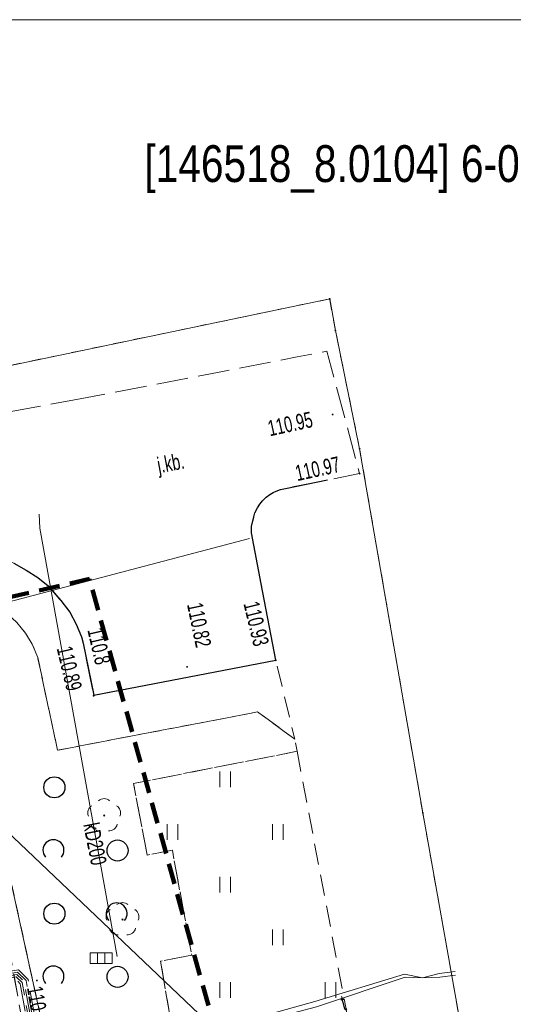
# Model space of a CAD drawing. Header units: metres. Extents: x 0 to 8432273, y 0 to 5705512.
# Tile 27 of 32: x 8403970 to 8403994, y 5705143 to 5705190. Entities that reach past the tile are written whole.
import ezdxf
from ezdxf.enums import TextEntityAlignment as Align

# ---------------------------------------------------------------- set-up
doc = ezdxf.new("R2010")
doc.units = ezdxf.units.M
doc.header["$MEASUREMENT"] = 0
for name, pattern in [('1.0_0.5', [1.5, 1, -0.5]), ('1.5_0.5', [2, 1.5, -0.5]), ('2', [1.5, 1, -0.5]), ('219-500', [0]), ('egug-500', [1, 0.5, -0.5])]:
    doc.linetypes.add(name, pattern=pattern)
doc.layers.get('0').update_dxf_attribs({"color": 250, "linetype": 'CONTINUOUS', "lineweight": 100})
for name, color, linetype in [('203-punkt graniczny', 7, 'CONTINUOUS'), ('208-opis obrębu', 7, 'CONTINUOUS'), ('218-kontur użytku gruntowego', 7, 'CONTINUOUS'), ('219-działka ewidencyjna', 7, 'CONTINUOUS'), ('chodnik', 7, 'CONTINUOUS'), ('drzewo liściaste', 7, 'CONTINUOUS'), ('jezdnia', 7, 'CONTINUOUS'), ('jezdnia-Atr17', 7, 'CONTINUOUS'), ('kratka ściekowa', 7, 'CONTINUOUS'), ('krawężnik', 7, 'CONTINUOUS'), ('pikieta sztuczna', 7, 'CONTINUOUS'), ('pikieta sztuczna-Atr2', 7, 'CONTINUOUS'), ('przewód elektroenergetyczny podziemny - ob. projektowany', 7, 'CONTINUOUS'), ('przewód kanalizacyjny', 7, 'CONTINUOUS'), ('przewód kanalizacyjny-Atr1', 7, 'CONTINUOUS'), ('przewód telekomunikacyjny podziemny', 7, 'CONTINUOUS'), ('przewód telekomunikacyjny podziemny-Atr1', 7, 'CONTINUOUS'), ('trawnik', 7, 'CONTINUOUS'), ('zadrzewienie  zakrzewienie', 7, 'CONTINUOUS'), ('Zakres', 7, 'CONTINUOUS')]:
    doc.layers.add(name, color=color, linetype=linetype)
doc.layers.add('PL_AR_01-MAPA', color=7, linetype='CONTINUOUS', lineweight=15)
doc.layers.add('PL_AR_01-MAPA dwg', color=7, linetype='CONTINUOUS', lineweight=15)
doc.styles.get("Standard").update_dxf_attribs({"font": 'arial.ttf', "width": 0.75})
picture_1 = doc.add_image_def('image1.jpg', size_in_pixel=(7008, 9952))

# ---------------------------------------------------------------- blocks, each defined once
blk = doc.blocks.new('203')
at = {"linetype": 'Continuous', "lineweight": 0}
h = blk.add_hatch(color=0, dxfattribs=at)
edge = h.paths.add_edge_path()
edge.add_arc((0, 0), 0.045, 0, 360)
blk = doc.blocks.new('OTZK1')
at = {"color": 0, "linetype": 'Continuous'}
blk.add_circle((0, 0), 0.5, dxfattribs=at)
blk = doc.blocks.new('OTZK2')
at = {"color": 0, "linetype": 'Continuous'}
blk.add_arc((0, 0), 0.5, 318.85, 221.162, dxfattribs=at)
blk = doc.blocks.new('TU04')
at = {"color": 0, "linetype": 'Continuous', "lineweight": 13}
for p, q in [((0, 0), (0, 0.75)), ((0.5, 0), (0.5, 0.75))]:
    blk.add_line(p, q, dxfattribs=at)
blk = doc.blocks.new('PW01')
at = {"linetype": 'Continuous', "lineweight": 13}
h = blk.add_hatch(color=0, dxfattribs=at)
edge = h.paths.add_edge_path()
edge.add_arc((0, 0), 0.045, 0, 360)
blk = doc.blocks.new('US05')
at = {"color": 0, "linetype": 'Continuous', "lineweight": 13}
for p, q in [((-0.525, -0.25), (-0.525, 0.25)), ((-0.525, 0.25), (-0.175, 0.25)), ((-0.175, -0.25), (-0.175, 0.25)), ((-0.175, 0.25), (0.175, 0.25)), ((0.175, -0.25), (0.175, 0.25)), ((0.175, 0.25), (0.525, 0.25)), ((0.525, -0.25), (0.525, 0.25)), ((-0.525, -0.25), (-0.175, -0.25)), ((-0.175, -0.25), (0.175, -0.25)), ((0.175, -0.25), (0.525, -0.25))]:
    blk.add_line(p, q, dxfattribs=at)
blk = doc.blocks.new('OP021')
at = {"linetype": 'Continuous', "lineweight": 13}
h = blk.add_hatch(color=0, dxfattribs=at)
edge = h.paths.add_edge_path()
edge.add_arc((0, 0), 0.05, 0, 360)
at = {"color": 0, "linetype": 'Continuous', "lineweight": 13}
for centre, start, end in [((0, 0.4), 49.272, 130.728), ((-0.38, 0.124), 121.308, 202.548), ((0.38, 0.124), 337.452, 58.692), ((-0.235, -0.324), 193.221, 274.871), ((0.235, -0.324), 265.129, 346.779)]:
    blk.add_arc(centre, 0.4, start, end, dxfattribs=at)
blk = doc.blocks.new('MDCP')
at = {"layer": '218-kontur użytku gruntowego', "color": 3, "linetype": 'egug-500', "lineweight": 18, "flags": 128}
for points in [[(8403985.113, 5705176.647), (8403966.153, 5705172.697)], [(8403985.383, 5705175.147), (8403985.113, 5705176.647)], [(8403986.533, 5705169.527), (8403985.383, 5705175.147)], [(8403989.533, 5705152.237), (8403986.533, 5705169.527)], [(8403992.433, 5705135.957), (8403989.533, 5705152.237)], [(8403969.993, 5705148.907), (8403974.623, 5705127.797)], [(8403974.623, 5705127.797), (8403969.993, 5705148.907)]]:
    blk.add_lwpolyline(points, dxfattribs=at)
at = {"layer": '219-działka ewidencyjna', "color": 7, "linetype": '219-500', "lineweight": 18, "flags": 128}
for points in [[(8403966.153, 5705172.697), (8403985.113, 5705176.647)], [(8403985.113, 5705176.647), (8403985.383, 5705175.147)], [(8403985.383, 5705175.147), (8403986.533, 5705169.527)], [(8403986.533, 5705169.527), (8403989.533, 5705152.237)], [(8403989.533, 5705152.237), (8403992.433, 5705135.957)], [(8403974.623, 5705127.797), (8403969.993, 5705148.907)]]:
    blk.add_lwpolyline(points, dxfattribs=at)
at = {"layer": 'chodnik', "color": 7, "linetype": '1.0_0.5', "lineweight": 18, "flags": 128}
blk.add_lwpolyline([(8403971.003, 5705112.227), (8403971.493, 5705111.857), (8403971.943, 5705111.597), (8403972.523, 5705111.317), (8403973.073, 5705111.117), (8403973.663, 5705110.967), (8403974.193, 5705110.897), (8403974.793, 5705110.867), (8403975.293, 5705110.887), (8403978.863, 5705111.807), (8403978.553, 5705113.077), (8403979.273, 5705114.567), (8404001.773, 5705120.367), (8403995.723, 5705123.097), (8403991.103, 5705120.597), (8403977.103, 5705116.927), (8403975.963, 5705121.187), (8403977.453, 5705121.467), (8403977.153, 5705122.597), (8403981.573, 5705123.737), (8403982.103, 5705121.807), (8403984.133, 5705122.337), (8403983.603, 5705124.267), (8403984.863, 5705124.597), (8403985.663, 5705121.697), (8403988.183, 5705122.367), (8403987.383, 5705125.247), (8403989.723, 5705125.857), (8403989.073, 5705128.387), (8403984.303, 5705127.137), (8403984.423, 5705126.667), (8403981.183, 5705125.807), (8403980.663, 5705127.727), (8403977.663, 5705126.947), (8403978.163, 5705125.027), (8403975.633, 5705124.357), (8403975.013, 5705126.497), (8403973.923, 5705126.307), (8403973.263, 5705129.927), (8403972.773, 5705129.847), (8403968.773, 5705151.967), (8403968.563, 5705153.207), (8403966.953, 5705162.227), (8403968.353, 5705162.467), (8403969.193, 5705162.107), (8403969.823, 5705161.677), (8403970.263, 5705161.267), (8403970.673, 5705160.767), (8403970.993, 5705160.237), (8403971.253, 5705159.607), (8403972.193, 5705155.207), (8403981.693, 5705157.027), (8403983.453, 5705155.727), (8403982.553, 5705159.477), (8403973.913, 5705157.817), (8403973.403, 5705160.297), (8403973.323, 5705160.587), (8403973.073, 5705161.187), (8403972.773, 5705161.757), (8403972.343, 5705162.317), (8403971.743, 5705163.017), (8403971.253, 5705163.407), (8403970.703, 5705163.767), (8403970.113, 5705164.087), (8403969.713, 5705164.267), (8403969.043, 5705164.497), (8403968.783, 5705164.517), (8403968.293, 5705164.577), (8403967.763, 5705164.617), (8403967.503, 5705164.607), (8403966.713, 5705164.527), (8403966.433, 5705164.477), (8403965.753, 5705164.297), (8403965.413, 5705164.167), (8403964.543, 5705163.747), (8403963.793, 5705163.217), (8403963.303, 5705162.837), (8403962.473, 5705162.017), (8403962.273, 5705161.577), (8403961.793, 5705160.697), (8403961.603, 5705160.157), (8403961.373, 5705159.167), (8403961.363, 5705158.817), (8403961.363, 5705157.997), (8403961.513, 5705156.927), (8403961.553, 5705156.677), (8403964.223, 5705157.157), (8403965.113, 5705151.167), (8403969.333, 5705127.747), (8403971.153, 5705118.627), (8403968.543, 5705118.077), (8403968.883, 5705116.187), (8403968.973, 5705115.597), (8403969.283, 5705114.587), (8403969.733, 5705113.687), (8403970.213, 5705113.007), (8403970.643, 5705112.557)], close=True, dxfattribs=at)
at = {"layer": 'jezdnia', "color": 7, "linetype": '1.5_0.5', "lineweight": 18, "flags": 128}
blk.add_lwpolyline([(8403973.343, 5705171.907), (8403965.883, 5705170.567), (8403964.723, 5705170.337), (8403964.663, 5705170.327), (8403964.483, 5705170.317), (8403964.313, 5705170.307), (8403964.133, 5705170.307), (8403963.953, 5705170.307), (8403963.773, 5705170.317), (8403963.603, 5705170.327), (8403963.423, 5705170.347), (8403963.073, 5705170.387), (8403962.723, 5705170.447), (8403962.373, 5705170.517), (8403962.043, 5705170.617), (8403961.703, 5705170.747), (8403961.383, 5705170.887), (8403960.863, 5705171.157), (8403960.763, 5705171.217), (8403960.463, 5705171.417), (8403960.183, 5705171.637), (8403959.913, 5705171.867), (8403959.663, 5705172.107), (8403959.423, 5705172.367), (8403959.203, 5705172.647), (8403959.133, 5705172.737), (8403958.943, 5705173.017), (8403958.763, 5705173.307), (8403958.603, 5705173.597), (8403958.463, 5705173.907), (8403958.333, 5705174.217), (8403958.223, 5705174.537), (8403958.133, 5705174.857), (8403961.553, 5705156.677), (8403961.513, 5705156.927), (8403961.363, 5705157.997), (8403961.363, 5705158.817), (8403961.373, 5705159.167), (8403961.603, 5705160.157), (8403961.793, 5705160.697), (8403962.273, 5705161.577), (8403962.473, 5705162.017), (8403963.303, 5705162.837), (8403963.793, 5705163.217), (8403964.543, 5705163.747), (8403965.413, 5705164.167), (8403965.753, 5705164.297), (8403966.433, 5705164.477), (8403966.713, 5705164.527), (8403967.503, 5705164.607), (8403967.763, 5705164.617), (8403968.293, 5705164.577), (8403968.783, 5705164.517), (8403969.043, 5705164.497), (8403969.713, 5705164.267), (8403970.113, 5705164.087), (8403970.703, 5705163.767), (8403971.253, 5705163.407), (8403971.743, 5705163.017), (8403972.343, 5705162.317), (8403972.773, 5705161.757), (8403973.073, 5705161.187), (8403973.323, 5705160.587), (8403973.403, 5705160.297), (8403973.913, 5705157.817), (8403982.553, 5705159.477), (8403981.853, 5705163.107), (8403981.393, 5705165.537), (8403981.403, 5705165.847), (8403981.563, 5705166.487), (8403981.683, 5705166.727), (8403981.793, 5705166.897), (8403981.923, 5705167.047), (8403981.953, 5705167.087), (8403982.103, 5705167.227), (8403982.263, 5705167.347), (8403982.433, 5705167.447), (8403982.573, 5705167.517), (8403982.773, 5705167.587), (8403983.013, 5705167.647), (8403985.003, 5705168.047), (8403986.533, 5705168.347), (8403984.983, 5705174.157), (8403983.563, 5705173.887), (8403979.783, 5705173.147)], close=True, dxfattribs=at)
at = {"layer": 'krawężnik', "color": 7, "linetype": 'Continuous', "lineweight": 25, "flags": 128}
blk.add_lwpolyline([(8403970.113, 5705164.087), (8403970.703, 5705163.767), (8403971.253, 5705163.407), (8403971.743, 5705163.017), (8403972.343, 5705162.317), (8403972.773, 5705161.757), (8403973.073, 5705161.187), (8403973.323, 5705160.587), (8403973.403, 5705160.297), (8403973.913, 5705157.817), (8403982.553, 5705159.477), (8403981.853, 5705163.107), (8403981.393, 5705165.537), (8403981.403, 5705165.847), (8403981.563, 5705166.487), (8403981.683, 5705166.727), (8403981.793, 5705166.897), (8403981.923, 5705167.047), (8403981.953, 5705167.087), (8403982.103, 5705167.227), (8403982.263, 5705167.347), (8403982.433, 5705167.447), (8403982.573, 5705167.517), (8403982.773, 5705167.587), (8403983.013, 5705167.647), (8403985.003, 5705168.047)], dxfattribs=at)
at = {"layer": 'przewód elektroenergetyczny podziemny - ob. projektowany', "color": 1, "linetype": '1.5_0.5', "lineweight": 18, "flags": 128}
for points in [[(8403981.433, 5705089.397), (8403979.783, 5705097.907), (8403975.153, 5705119.887), (8403973.903, 5705125.807), (8403970.603, 5705144.227), (8403970.263, 5705144.547), (8403955.673, 5705142.227), (8403955.573, 5705142.267), (8403954.693, 5705146.417), (8403954.333, 5705146.877), (8403954.173, 5705147.627)], [(8403981.403, 5705091.047), (8403979.883, 5705097.897), (8403975.253, 5705119.867), (8403974.003, 5705125.827), (8403970.693, 5705144.267), (8403970.293, 5705144.657), (8403955.683, 5705142.327), (8403955.663, 5705142.337), (8403955.223, 5705144.577), (8403955.233, 5705146.037), (8403955.093, 5705146.957)], [(8403987.873, 5705101.217), (8403986.313, 5705100.817), (8403985.263, 5705099.177), (8403982.793, 5705098.487), (8403979.773, 5705097.737), (8403979.693, 5705097.817), (8403975.053, 5705119.867), (8403973.813, 5705125.807), (8403970.513, 5705144.167), (8403970.233, 5705144.447), (8403955.663, 5705142.117), (8403955.493, 5705142.187), (8403954.963, 5705144.467), (8403954.723, 5705144.817), (8403954.553, 5705145.697)], [(8403955.513, 5705144.487), (8403955.813, 5705142.437), (8403970.333, 5705144.767), (8403970.793, 5705144.317), (8403974.123, 5705125.867)], [(8403980.783, 5705091.807), (8403979.603, 5705097.797), (8403974.953, 5705119.857), (8403973.713, 5705125.787), (8403970.413, 5705144.117), (8403970.203, 5705144.337), (8403955.653, 5705142.017), (8403955.413, 5705142.117), (8403954.943, 5705143.757)]]:
    blk.add_lwpolyline(points, dxfattribs=at)
at = {"layer": 'przewód kanalizacyjny', "color": 34, "linetype": 'Continuous', "lineweight": 18, "flags": 128}
for points in [[(8403971.323, 5705166.427), (8403971.353, 5705165.757), (8403975.023, 5705145.407)], [(8403981.303, 5705165.257), (8403964.893, 5705160.937)]]:
    blk.add_lwpolyline(points, dxfattribs=at)
at = {"layer": 'przewód telekomunikacyjny podziemny', "color": 30, "linetype": 'Continuous', "lineweight": 18, "flags": 128}
for points in [[(8403968.433, 5705152.627), (8403991.323, 5705130.857), (8403991.823, 5705130.367)], [(8403991.073, 5705144.697), (8403990.313, 5705144.607), (8403989.523, 5705144.397), (8403988.663, 5705144.567), (8403984.413, 5705143.267), (8403979.353, 5705141.867), (8403973.003, 5705139.897), (8403972.643, 5705139.437), (8403972.473, 5705138.647), (8403972.433, 5705138.437), (8403972.833, 5705136.237), (8403973.323, 5705133.147), (8403974.293, 5705128.147), (8403974.963, 5705125.767), (8403976.013, 5705122.857), (8403977.883, 5705119.527), (8403978.423, 5705119.037)], [(8403991.093, 5705144.527), (8403990.343, 5705144.427), (8403989.523, 5705144.397), (8403988.693, 5705144.427), (8403984.493, 5705143.017), (8403979.383, 5705141.677), (8403973.033, 5705139.777), (8403972.643, 5705139.437), (8403972.593, 5705138.667), (8403972.583, 5705138.477), (8403972.963, 5705136.277), (8403973.473, 5705133.187), (8403974.473, 5705128.267), (8403975.203, 5705125.817), (8403976.203, 5705122.947), (8403977.993, 5705119.557), (8403978.423, 5705119.037)]]:
    blk.add_lwpolyline(points, dxfattribs=at)
at = {"layer": 'trawnik', "color": 7, "linetype": '1.0_0.5', "lineweight": 18, "flags": 128}
blk.add_lwpolyline([(8403983.563, 5705155.157), (8403975.803, 5705153.627), (8403976.443, 5705150.227), (8403977.643, 5705150.457), (8403978.563, 5705145.467), (8403977.083, 5705145.187), (8403977.943, 5705140.167), (8403979.823, 5705140.477), (8403981.863, 5705129.347), (8403983.683, 5705129.797), (8403985.213, 5705131.007), (8403985.733, 5705133.297), (8403985.343, 5705135.217), (8403985.853, 5705136.767), (8403987.023, 5705136.937)], close=True, dxfattribs=at)
at = {"layer": 'zadrzewienie  zakrzewienie', "color": 7, "linetype": '1.0_0.5', "lineweight": 18, "flags": 128}
blk.add_lwpolyline([(8403966.953, 5705162.227), (8403968.563, 5705153.207), (8403968.773, 5705151.967), (8403972.773, 5705129.847), (8403973.263, 5705129.927), (8403973.923, 5705126.307), (8403975.013, 5705126.497), (8403975.633, 5705124.357), (8403978.163, 5705125.027), (8403977.663, 5705126.947), (8403980.663, 5705127.727), (8403981.183, 5705125.807), (8403984.423, 5705126.667), (8403984.303, 5705127.137), (8403989.073, 5705128.387), (8403987.533, 5705134.237), (8403987.023, 5705136.937), (8403985.853, 5705136.767), (8403985.343, 5705135.217), (8403985.733, 5705133.297), (8403985.213, 5705131.007), (8403983.683, 5705129.797), (8403981.863, 5705129.347), (8403979.823, 5705140.477), (8403977.943, 5705140.167), (8403977.083, 5705145.187), (8403978.563, 5705145.467), (8403977.643, 5705150.457), (8403976.443, 5705150.227), (8403975.803, 5705153.627), (8403983.563, 5705155.157), (8403983.453, 5705155.727), (8403981.693, 5705157.027), (8403972.193, 5705155.207), (8403971.253, 5705159.607), (8403970.993, 5705160.237), (8403970.673, 5705160.767), (8403970.263, 5705161.267), (8403969.823, 5705161.677), (8403969.193, 5705162.107), (8403968.353, 5705162.467)], close=True, dxfattribs=at)
at = {"layer": 'Zakres', "color": 5, "linetype": '2', "lineweight": 100, "flags": 128}
blk.add_lwpolyline([(8403884.733, 5705072.867), (8403991.693, 5705098.827), (8403973.703, 5705163.347), (8403870.543, 5705139.587)], close=True, dxfattribs=at)
at = {"layer": '203-punkt graniczny', "color": 7, "linetype": 'Continuous', "lineweight": 18}
for p in [(8403985.113, 5705176.647), (8403985.383, 5705175.147), (8403986.533, 5705169.527), (8403989.533, 5705152.237)]:
    blk.add_blockref('203', p, dxfattribs=at)
at = {"layer": 'drzewo liściaste', "color": 94, "linetype": 'Continuous', "lineweight": 18}
for p in [(8403974.403, 5705152.107), (8403975.273, 5705147.167)]:
    blk.add_blockref('OP021', p, dxfattribs=at)
at = {"layer": 'kratka ściekowa', "color": 34, "linetype": 'Continuous', "lineweight": 18}
blk.add_blockref('US05', (8403974.263, 5705145.327), dxfattribs=at)
at = {"layer": 'pikieta sztuczna', "color": 7, "linetype": 'Continuous', "lineweight": 13}
for p in [(8403985.253, 5705171.157), (8403986.533, 5705168.347), (8403982.553, 5705159.477), (8403978.343, 5705159.167), (8403973.903, 5705157.787), (8403973.913, 5705157.817), (8403971.213, 5705144.267)]:
    blk.add_blockref('PW01', p, dxfattribs=at)
at = {"layer": 'trawnik', "color": 7, "linetype": 'Continuous', "lineweight": 18}
for p in [(8403979.902, 5705153.446), (8403977.402, 5705150.946), (8403982.402, 5705150.946), (8403979.902, 5705148.446), (8403982.402, 5705145.946), (8403979.902, 5705143.446), (8403984.902, 5705143.446)]:
    blk.add_blockref('TU04', p, dxfattribs=at)
at = {"layer": 'zadrzewienie  zakrzewienie', "color": 7, "linetype": 'Continuous', "lineweight": 18}
for name, p in [('OTZK1', (8403972.039, 5705153.443)), ('OTZK2', (8403971.997, 5705150.454)), ('OTZK1', (8403975.039, 5705150.443)), ('OTZK1', (8403972.039, 5705147.443)), ('OTZK2', (8403974.997, 5705147.454)), ('OTZK2', (8403971.997, 5705144.454)), ('OTZK1', (8403975.039, 5705144.443))]:
    blk.add_blockref(name, p, dxfattribs=at)
at = {"layer": '208-opis obrębu', "color": 7, "linetype": 'Continuous', "lineweight": 35, "width": 0.79}
blk.add_text('[146518_8.0104] 6-01-04', height=1.75, dxfattribs=at).set_placement((8403976.313, 5705182.198))
at = {"layer": 'jezdnia-Atr17', "color": 7, "width": 0.667}
blk.add_text('j.kb.', height=0.75, rotation=10.578, dxfattribs=at).set_placement((8403977.563, 5705168.847), align=Align.MIDDLE_CENTER)
at = {"layer": 'pikieta sztuczna-Atr2', "color": 7, "width": 0.667}
for s, rotation, p in [('110.95', 12.297, (8403982.273, 5705170.117)), ('110.97', 12.274, (8403983.573, 5705167.987)), ('110.82', 281.822, (8403978.333, 5705162.127)), ('110.93', 283.551, (8403981.013, 5705162.167)), ('110.8', 283.079, (8403973.603, 5705160.917)), ('110.89', 283.38, (8403972.143, 5705160.047)), ('110.72', 279.997, (8403970.733, 5705143.927))]:
    blk.add_text(s, height=0.75, rotation=rotation, dxfattribs=at).set_placement(p)
at = {"layer": 'przewód kanalizacyjny-Atr1', "color": 34, "width": 0.667}
blk.add_text('kD200', height=0.75, rotation=281.237, dxfattribs=at).set_placement((8403973.973, 5705150.757), align=Align.MIDDLE_CENTER)
at = {"layer": 'przewód telekomunikacyjny podziemny-Atr1', "color": 30, "width": 0.667}
blk.add_text('t', height=0.75, rotation=14.777, dxfattribs=at).set_placement((8403985.763, 5705143.207), align=Align.MIDDLE_CENTER)

msp = doc.modelspace()

# ---------------------------------------------------------------- block references
at = {"layer": 'PL_AR_01-MAPA dwg', "linetype": 'Continuous'}
msp.add_blockref('MDCP', (0, 0), dxfattribs=at)

# ---------------------------------------------------------------- pictures from other files: only their frames are drawn
at = {"layer": 'PL_AR_01-MAPA', "linetype": 'Continuous'}
image = msp.add_image(picture_1, insert=(8403847.799, 5705189.909), size_in_units=(148.336, 210.651), rotation=-90, dxfattribs=at)
image.dxf.flags = 7

doc.saveas('drawing.dxf')
